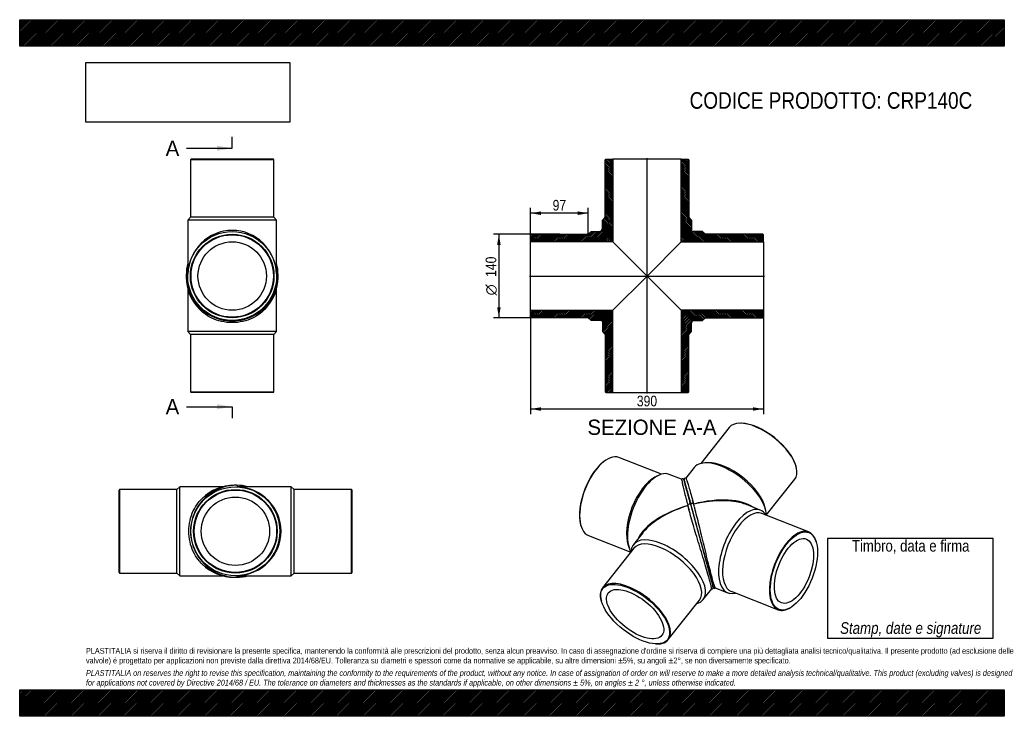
# Model space of a CAD drawing. Header units: millimetres. Extents: x 0 to 1650, y 0 to 1167.
import ezdxf
from ezdxf.enums import TextEntityAlignment as Align
from ezdxf.lldxf.tags import DXFTag

# ---------------------------------------------------------------- set-up
doc = ezdxf.new("R2010")
doc.units = ezdxf.units.MM
doc.header["$LTSCALE"] = 5.555556
for name, color, linetype in [('CRP140C', 7, 'Continuous'), ('CRP140C_MIR', 7, 'Continuous'), ('Default', 7, 'Continuous'), ('DV4_Default', 7, 'Continuous')]:
    doc.layers.add(name, color=color, linetype=linetype)
doc.styles.add('SEACAD_Arial_Narrow', font='ARIALN.TTF')
doc.styles.add('SEACAD_Solid_Edge_ANSI', font='seans.ttf')
doc.styles.add('SEACAD_Solid_Edge_ANSI1_Symbols', font='semeca1.ttf')
tags = doc.linetypes.add('CENTER2', pattern=[28.575, 19.05, -3.175, 3.175, -3.175]).pattern_tags.tags
tags[10:11] = [DXFTag(74, 4), DXFTag(75, 0), DXFTag(340, '0'), DXFTag(46, 0.0), DXFTag(50, 0.0), DXFTag(44, 0.0), DXFTag(45, 0.0)]
tags[8:9] = [DXFTag(74, 4), DXFTag(75, 0), DXFTag(340, '0'), DXFTag(46, 0.0), DXFTag(50, 0.0), DXFTag(44, 0.0), DXFTag(45, 0.0)]
tags[6:7] = [DXFTag(74, 4), DXFTag(75, 0), DXFTag(340, '0'), DXFTag(46, 0.0), DXFTag(50, 0.0), DXFTag(44, 0.0), DXFTag(45, 0.0)]
tags[4:5] = [DXFTag(74, 4), DXFTag(75, 0), DXFTag(340, '0'), DXFTag(46, 0.0), DXFTag(50, 0.0), DXFTag(44, 0.0), DXFTag(45, 0.0)]
doc.dimstyles.new('Plastitalia', dxfattribs={"dimtxt": 17.777778, "dimasz": 17.777778, "dimexe": 8.888889, "dimexo": 0, "dimgap": 4.444444, "dimtad": 1, "dimdec": 0, "dimtxsty": 'SEACAD_Arial_Narrow', "dimblk1": '_SE_FILLED', "dimblk2": '_SE_FILLED', "dimsah": 1, "dimcen": 8.888889, "dimadec": 0, "dimazin": 0, "dimtfac": 0.7, "dimtdec": 1, "dimtmove": 0, "dimatfit": 3, "dimfxl": 1, "dimtolj": 1, "dimarcsym": 0})
picture_1 = doc.add_image_def('image1.jpg', size_in_pixel=(4302, 1260))

# ---------------------------------------------------------------- blocks, each defined once
blk = doc.blocks.new('SE')
at = {"layer": 'CRP140C', "color": 7, "linetype": 'Continuous'}
for p, q in [((281.6, 716.1), (281.6, 644.4)), ((430.6, 644.4), (430.6, 716.1)), ((430.6, 644.4), (281.6, 644.4)), ((281.6, 644.4), (286.1, 639.4)), ((426.1, 639.4), (430.6, 644.4)), ((426.1, 639.4), (286.1, 639.4)), ((286.1, 639.4), (286.1, 543.4)), ((426.1, 543.4), (426.1, 639.4)), ((286.1, 543.4), (426.1, 543.4)), ((286.1, 543.4), (287.1, 542.4)), ((425.1, 542.4), (287.1, 542.4)), ((425.1, 542.4), (426.1, 543.4))]:
    blk.add_line(p, q, dxfattribs=at)
for centre, start, end in [((356.1, 736.2), 177.7794, 180.4632), ((356.1, 735.6), 180.0032, 224.3538), ((356.1, 735.6), 315.605, 359.9945), ((356.1, 736.2), 359.5368, 2.115)]:
    blk.add_arc(centre, 77, start, end, dxfattribs=at)
for centre, major_axis, start_param, end_param in [((281.6, 735.6), (2.5, 0), 2.987952, 3.143497), ((430.6, 735.6), (-2.5, 0), 3.139689, 3.3169)]:
    blk.add_ellipse(centre, major_axis=major_axis, ratio=0.707107, start_param=start_param, end_param=end_param, dxfattribs=at)
blk.add_open_spline([(430.5, 739.8), (430.6, 739), (430.6, 738.2), (430.6, 737.4)], degree=3, dxfattribs=at)
blk.add_open_spline([(411.1, 681.7), (408.8, 679.4), (406.3, 677.1), (399.6, 672), (395.1, 669.2), (385.1, 664.5), (379.7, 662.6), (368.2, 660), (362.1, 659.3), (350, 659.3), (343.9, 660), (332.5, 662.6), (327, 664.5), (317.1, 669.2), (312.6, 672), (305.8, 677.1), (303.3, 679.4), (301.1, 681.7)], degree=3, knots=[0.2701766, 0.2701766, 0.2701766, 0.2701766, 0.3125, 0.3125, 0.375, 0.375, 0.4375, 0.4375, 0.5, 0.5, 0.5625, 0.5625, 0.625, 0.625, 0.6875, 0.6875, 0.7297804, 0.7297804, 0.7297804, 0.7297804], dxfattribs=at)
at = {"layer": 'CRP140C_MIR', "color": 7, "linetype": 'Continuous'}
for p, q in [((287.1, 932.9), (286.1, 931.9)), ((426.1, 931.9), (286.1, 931.9)), ((286.1, 931.9), (286.1, 835.9)), ((425.1, 932.9), (287.1, 932.9)), ((426.1, 931.9), (425.1, 932.9)), ((426.1, 835.9), (426.1, 931.9)), ((286.1, 835.9), (281.6, 830.9)), ((430.6, 830.9), (281.6, 830.9)), ((281.6, 830.9), (281.6, 744.4)), ((426.1, 835.9), (286.1, 835.9)), ((430.6, 830.9), (426.1, 835.9)), ((430.6, 744.4), (430.6, 830.9)), ((281.7, 740.8), (281.7, 740.9)), ((281.7, 740.9), (281.7, 740.9)), ((430.5, 740.9), (430.5, 740.8)), ((430.5, 740.9), (430.5, 740.9))]:
    blk.add_line(p, q, dxfattribs=at)
for radius in [74.5, 70, 69, 57.3]:
    blk.add_circle((356.1, 737.4), radius, dxfattribs=at)
for centre, radius, start, end in [((356.9, 739.1), 77.8, 165.4561, 180.0173), ((355.2, 739.1), 77.8, 359.9868, 14.5298), ((356.1, 739.1), 77, 179.9983, 0.0017)]:
    blk.add_arc(centre, radius, start, end, dxfattribs=at)
for centre, major_axis, ratio, start_param, end_param in [((356.1, 737.4), (0, -76.5), 0.973856, 1.617629, 4.665556), ((281.6, 739.1), (2.5, 0), 0.707107, 1.537678, 3.139691), ((430.6, 739.1), (-2.5, 0), 0.707107, 3.143494, 4.745508)]:
    blk.add_ellipse(centre, major_axis=major_axis, ratio=ratio, start_param=start_param, end_param=end_param, dxfattribs=at)
for points in [[(281.6, 744.4), (281.6, 743.3), (281.6, 742.1), (281.7, 740.9)], [(430.5, 740.9), (430.6, 742.1), (430.6, 743.3), (430.6, 744.4)]]:
    blk.add_open_spline(points, degree=3, dxfattribs=at)
blk = doc.blocks.new('SE1')
at = {"layer": 'CRP140C', "color": 7, "linetype": 'Continuous'}
for p, q in [((167.5, 379.9), (166.5, 378.9)), ((167.5, 379.9), (167.5, 239.9)), ((263.5, 379.9), (167.5, 379.9)), ((268.5, 384.4), (263.5, 379.9)), ((263.5, 239.9), (263.5, 379.9)), ((268.5, 235.4), (268.5, 384.4)), ((340.3, 384.4), (268.5, 384.4)), ((166.5, 240.9), (166.5, 378.9)), ((166.5, 240.9), (167.5, 239.9)), ((167.5, 239.9), (263.5, 239.9)), ((263.5, 239.9), (268.5, 235.4)), ((268.5, 235.4), (340.3, 235.4))]:
    blk.add_line(p, q, dxfattribs=at)
for centre, start, end in [((359.7, 309.9), 90.0032, 134.3538), ((360.3, 309.9), 87.7794, 90.4632), ((359.7, 309.9), 225.605, 269.9945), ((360.3, 309.9), 269.5368, 272.115)]:
    blk.add_arc(centre, 77, start, end, dxfattribs=at)
for centre, major_axis, start_param, end_param in [((359.7, 384.4), (0, -2.5), 2.987952, 3.143497), ((359.7, 235.4), (0, 2.5), 3.139689, 3.3169)]:
    blk.add_ellipse(centre, major_axis=major_axis, ratio=0.707107, start_param=start_param, end_param=end_param, dxfattribs=at)
blk.add_open_spline([(305.8, 254.9), (303.5, 257.2), (301.3, 259.7), (296.1, 266.4), (293.3, 270.9), (288.6, 280.9), (286.7, 286.3), (284.1, 297.8), (283.4, 303.9), (283.4, 316), (284.1, 322.1), (286.7, 333.5), (288.6, 339), (293.3, 348.9), (296.1, 353.4), (301.3, 360.2), (303.5, 362.7), (305.8, 364.9)], degree=3, knots=[0.2701766, 0.2701766, 0.2701766, 0.2701766, 0.3125, 0.3125, 0.375, 0.375, 0.4375, 0.4375, 0.5, 0.5, 0.5625, 0.5625, 0.625, 0.625, 0.6875, 0.6875, 0.7297804, 0.7297804, 0.7297804, 0.7297804], dxfattribs=at)
blk.add_open_spline([(363.9, 235.5), (363.1, 235.4), (362.3, 235.4), (361.5, 235.4)], degree=3, dxfattribs=at)
at = {"layer": 'CRP140C_MIR', "color": 7, "linetype": 'Continuous'}
for p, q in [((365, 384.3), (365, 384.3)), ((365, 384.3), (365.1, 384.3)), ((455, 384.4), (368.6, 384.4)), ((455, 235.4), (455, 384.4)), ((460, 379.9), (455, 384.4)), ((460, 239.9), (460, 379.9)), ((556, 379.9), (460, 379.9)), ((556, 239.9), (556, 379.9)), ((557, 378.9), (556, 379.9)), ((557, 240.9), (557, 378.9)), ((365, 235.5), (365, 235.5)), ((365.1, 235.5), (365, 235.5)), ((368.6, 235.4), (455, 235.4)), ((455, 235.4), (460, 239.9)), ((460, 239.9), (556, 239.9)), ((556, 239.9), (557, 240.9))]:
    blk.add_line(p, q, dxfattribs=at)
for radius in [74.5, 70, 69, 57.3]:
    blk.add_circle((361.5, 309.9), radius, dxfattribs=at)
for centre, radius, start, end in [((363.3, 309.9), 77, 89.9983, 270.0017), ((363.3, 309.1), 77.8, 75.4561, 90.0173), ((363.3, 310.8), 77.8, 269.9868, 284.5298)]:
    blk.add_arc(centre, radius, start, end, dxfattribs=at)
for centre, major_axis, ratio, start_param, end_param in [((363.3, 384.4), (0, -2.5), 0.707107, 1.537678, 3.139691), ((361.5, 309.9), (-76.5, 0), 0.973856, 1.617629, 4.665556), ((363.3, 235.4), (0, 2.5), 0.707107, 3.143494, 4.745508)]:
    blk.add_ellipse(centre, major_axis=major_axis, ratio=ratio, start_param=start_param, end_param=end_param, dxfattribs=at)
for points in [[(368.6, 384.4), (367.4, 384.4), (366.2, 384.4), (365.1, 384.3)], [(365.1, 235.5), (366.2, 235.4), (367.4, 235.4), (368.6, 235.4)]]:
    blk.add_open_spline(points, degree=3, dxfattribs=at)
blk = doc.blocks.new('SE2')
at = {"layer": 'CRP140C', "color": 7, "linetype": 'Continuous'}
for p, q in [((983.1, 429.6), (982.2, 429)), ((1075.4, 405.4), (1004, 433.4)), ((1068.8, 402.7), (1064.2, 400.3)), ((1109.3, 397), (1088.3, 405.2)), ((1119.8, 352.7), (1119.7, 352.7)), ((939.9, 321), (940.2, 319.9)), ((953, 303), (1024.3, 275.1)), ((1044.2, 307.5), (1028.5, 287.7)), ((1029.3, 281.5), (976.9, 215.1)), ((1019.7, 286.4), (1021.4, 281.5)), ((1145.5, 195.4), (1159.6, 213.2)), ((974.5, 194.3), (974.8, 193.3)), ((1086.8, 128.4), (1139.2, 194.7)), ((1066.1, 121.2), (1067.1, 121.2))]:
    blk.add_line(p, q, dxfattribs=at)
blk.add_arc((9873, 2617.1), 9035.8, 195.24103, 195.36917, dxfattribs=at)
for centre, major_axis, ratio, start_param, end_param in [((978.5, 368.2), (-25.5, -65.2), 0.47604, 3.141593, 6.283185), ((977.7, 368.5), (25.1, 64.3), 0.47604, 0.571993, 2.569599), ((1061.2, 335.8), (-27.1, -69.4), 0.47604, 3.141593, 5.931336), ((1057.1, 337.4), (-25.5, -65.2), 0.47604, 3.650448, 5.77433), ((1137.8, 305.9), (18.7, -68.8), 0.001558, 3.140438, 3.928732), ((1137.8, 305.9), (103.4, 26.6), 0.468481, 1.624651, 2.783343), ((1137.8, 305.9), (102.7, 29.2), 0.468493, 1.612869, 2.389849), ((1122.1, 353.4), (2.41, 0.65), 0.671516, 0.002303, 3.177015), ((1137.8, 305.9), (102.7, 29.2), 0.468493, -3.893336, -3.717395), ((1087, 241.6), (58.5, -46.2), 0.473626, 0, 3.490937), ((1084.3, 238.1), (54.9, -43.4), 0.473626, 0, 3.141593), ((1031.9, 171.8), (-54.9, 43.4), 0.473626, 0, 0.567788), ((1031.9, 171.8), (-54.9, 43.4), 0.473626, 2.573805, 6.283185), ((1087, 241.6), (58.5, -46.2), 0.473626, 5.933841, 6.283185)]:
    blk.add_ellipse(centre, major_axis=major_axis, ratio=ratio, start_param=start_param, end_param=end_param, dxfattribs=at)
for major_axis in [(54.2, -42.8), (45, -35.5)]:
    blk.add_ellipse((1031.3, 171.1), major_axis=major_axis, ratio=0.473626, dxfattribs=at)
for points, degree, knots in [([(1114.2, 392.5), (1114.1, 393), (1113.8, 393.9), (1113.5, 394.9), (1113.4, 395.6), (1113.1, 396.3), (1112.6, 397), (1112.1, 397.4), (1111.7, 397.6), (1111.3, 397.7), (1110.9, 397.7), (1110.5, 397.6), (1110, 397.5), (1109.5, 397.2), (1109.3, 397), (1109.2, 396.9)], 3, [0.8620505, 0.8620505, 0.8620505, 0.8620505, 0.8843599, 0.9071196, 0.9305925, 0.9521558, 0.9666284, 0.9797033, 0.9854885, 0.9879018, 0.9900691, 0.9920804, 0.9944248, 0.99911, 1, 1, 1, 1]), ([(1109.3, 397), (1109.2, 397), (1109.2, 396.8), (1109.3, 395.7), (1109.5, 394.4), (1110.3, 390.8), (1110.8, 388.4), (1112, 383.1), (1112.7, 380), (1114.4, 373.2), (1115.3, 369.5), (1116.9, 363.5), (1117.4, 361.5), (1118, 359.3)], 3, [0.6574177, 0.6574177, 0.6574177, 0.6574177, 0.6875, 0.6875, 0.75, 0.75, 0.8125, 0.8125, 0.875, 0.875, 0.9375, 0.9375, 0.9686445, 0.9686445, 0.9686445, 0.9686445]), ([(1124.5, 354.1), (1123.9, 356.4), (1123.3, 358.6), (1122.2, 362.9), (1121.6, 364.9), (1120.6, 368.9), (1120.1, 370.7), (1119.3, 373.4), (1119.1, 374.3), (1118.6, 376), (1118.4, 376.8), (1117.3, 380.9), (1116.6, 383.7), (1115.6, 387.4), (1115.3, 388.5), (1114.7, 390.6), (1114.5, 391.5), (1114.1, 393), (1113.9, 393.7), (1113.6, 394.8), (1113.5, 395.2), (1113.4, 395.6), (1113.4, 395.7), (1113.4, 395.8), (1113.4, 395.8), (1113.4, 395.8), (1113.4, 395.7), (1113.5, 395.5), (1113.5, 395.4), (1113.6, 395), (1113.7, 394.8), (1113.8, 394.2), (1113.9, 393.9), (1114.2, 392.8), (1114.5, 391.9), (1114.9, 390.2), (1115.1, 389.6), (1115.5, 388.3), (1115.7, 387.6), (1116.1, 386.1), (1116.3, 385.3), (1116.7, 383.6), (1117, 382.8), (1117.5, 380.9), (1117.8, 379.9), (1118.3, 377.9), (1118.6, 376.9), (1119.2, 374.7), (1119.5, 373.6), (1120.1, 371.3), (1120.4, 370.1), (1121.1, 367.7), (1121.4, 366.5), (1122.1, 364), (1122.5, 362.7), (1123.2, 360.1), (1123.5, 358.8), (1124.2, 356.5), (1124.4, 355.5), (1124.7, 354.5)], 3, [0, 0, 0, 0, 0.03125, 0.03125, 0.0625, 0.0625, 0.09375, 0.09375, 0.109375, 0.109375, 0.125, 0.125, 0.1875, 0.1875, 0.21875, 0.21875, 0.25, 0.25, 0.28125, 0.28125, 0.3125, 0.3125, 0.328125, 0.328125, 0.34375, 0.34375, 0.359375, 0.359375, 0.375, 0.375, 0.390625, 0.390625, 0.40625, 0.40625, 0.4375, 0.4375, 0.453125, 0.453125, 0.46875, 0.46875, 0.484375, 0.484375, 0.5, 0.5, 0.515625, 0.515625, 0.53125, 0.53125, 0.546875, 0.546875, 0.5625, 0.5625, 0.578125, 0.578125, 0.59375, 0.59375, 0.609375, 0.609375, 0.6208058, 0.6208058, 0.6208058, 0.6208058]), ([(1159.5, 213.2), (1159.6, 213.3), (1159.6, 213.5), (1159.5, 214.6), (1159.2, 216.2), (1158.1, 220.9), (1157.2, 224.1), (1155.1, 232), (1153.8, 236.6), (1150.8, 246.8), (1149.2, 252.3), (1145.8, 263.6), (1144.1, 269.4), (1140.6, 281), (1138.8, 286.8), (1135.4, 298.1), (1133.7, 303.7), (1130.5, 314.5), (1129, 319.8), (1126.1, 329.9), (1124.7, 334.8), (1122.1, 344.1), (1120.9, 348.5), (1119.8, 352.7)], 3, [0.347599, 0.347599, 0.347599, 0.347599, 0.375, 0.375, 0.4375, 0.4375, 0.5, 0.5, 0.5625, 0.5625, 0.625, 0.625, 0.6875, 0.6875, 0.75, 0.75, 0.8125, 0.8125, 0.875, 0.875, 0.9375, 0.9375, 1, 1, 1, 1]), ([(1124.5, 354.1), (1125.2, 351.5), (1126, 348.9), (1126.7, 346.2), (1127.4, 343.4), (1129, 337.7), (1130.6, 331.7), (1132.2, 325.7), (1133.9, 319.4), (1134.8, 316.2), (1135.7, 313), (1136.5, 309.8), (1137.4, 306.6)], 2, [0, 0, 0, 0.125, 0.125, 0.25, 0.25, 0.5, 0.5, 0.75, 0.75, 0.875, 0.875, 1, 1, 1]), ([(1137.4, 306.6), (1138.6, 302.1), (1139.8, 297.7), (1141, 293.2), (1142.2, 288.8), (1143.4, 284.4), (1144.6, 280), (1145.8, 275.7), (1146.9, 271.5)], 2, [0, 0, 0, 0.25, 0.25, 0.5, 0.5, 0.75, 0.75, 1, 1, 1]), ([(1146.9, 271.5), (1148.1, 267.4), (1149.1, 263.4), (1150.2, 259.4), (1151.2, 255.7), (1152.3, 251.9), (1153.2, 248.4), (1154.2, 245), (1155, 241.8)], 2, [0, 0, 0, 0.25, 0.25, 0.5, 0.5, 0.75, 0.75, 1, 1, 1]), ([(1159.5, 213.2), (1159.6, 213.2), (1159.9, 213.2), (1160.3, 213.3), (1160.7, 213.5), (1161, 213.6), (1161.3, 213.9), (1161.9, 214.6), (1162.1, 215.8), (1161.8, 217), (1161.5, 218.2), (1161.2, 219.2), (1161.1, 219.6)], 3, [0, 0, 0, 0, 0.0046669, 0.0093354, 0.0127908, 0.0166494, 0.0211695, 0.0328605, 0.097901, 0.1666677, 0.2356246, 0.2806612, 0.2806612, 0.2806612, 0.2806612])]:
    blk.add_open_spline(points, degree=degree, knots=knots, dxfattribs=at)
for points in [[(1118, 359.5), (1118.2, 358.8), (1118.7, 356.6), (1119.7, 353.2)], [(1119.7, 353.2), (1120.7, 349.3), (1121.4, 346.8), (1121.7, 345.7)]]:
    blk.add_open_spline(points, degree=3, dxfattribs=at)
at = {"layer": 'CRP140C_MIR', "color": 7, "linetype": 'Continuous'}
for p, q in [((1189, 483.7), (1141.3, 423.3)), ((1209.7, 490.8), (1208.6, 490.9)), ((1130.3, 416.6), (1116.3, 398.9)), ((1153.4, 424.5), (1148.2, 424.3)), ((1301.3, 417.7), (1301, 418.7)), ((1251.2, 336.6), (1298.9, 396.9)), ((1241.1, 345.4), (1217.7, 354.6)), ((1250.5, 343.5), (1249.5, 348.6)), ((1322.1, 308.9), (1243.5, 339.6)), ((1335.1, 290.9), (1334.9, 291.9)), ((1165.7, 214.9), (1186.8, 206.7)), ((1192.5, 209.3), (1271.1, 178.5)), ((1292, 182.3), (1292.9, 182.8))]:
    blk.add_line(p, q, dxfattribs=at)
blk.add_arc((8435.3, 2228.9), 7546.6, 195.26674, 195.42016, dxfattribs=at)
for centre, major_axis, ratio, start_param, end_param in [((1243.9, 440.3), (54.9, -43.4), 0.473626, 0, 3.141593), ((1244.5, 441), (-54.2, 42.8), 0.473626, 3.70938, 5.715398), ((1188.8, 370.5), (58.5, -46.2), 0.473626, 0.349344, 3.141593), ((1191.5, 373.9), (54.9, -43.4), 0.473626, 0.50521, 2.636383), ((1137.8, 305.9), (-102.7, -29.2), 0.468493, 3.49954, 4.660796), ((1137.8, 305.9), (-103.4, -26.6), 0.468481, 3.840492, 4.672578), ((1127, 354.8), (2.41, 0.65), 0.671516, -0.030815, 3.143896), ((1213.9, 276), (27.1, 69.4), 0.47604, 0, 3.490937), ((1137.8, 305.9), (-103.4, -26.6), 0.468481, 3.717347, 3.840492), ((1218, 274.4), (25.5, 65.2), 0.47604, 0, 3.141593), ((1213.9, 276), (27.1, 69.4), 0.47604, 5.933841, 6.283185), ((1296.6, 243.7), (-25.5, -65.2), 0.47604, 2.569599, 6.283185), ((1296.6, 243.7), (-25.5, -65.2), 0.47604, 0, 0.571993)]:
    blk.add_ellipse(centre, major_axis=major_axis, ratio=ratio, start_param=start_param, end_param=end_param, dxfattribs=at)
for major_axis in [(25.1, 64.3), (20.9, 53.4)]:
    blk.add_ellipse((1297.4, 243.4), major_axis=major_axis, ratio=0.47604, dxfattribs=at)
for points, knots in [([(1116.4, 398.9), (1116.3, 398.9), (1116, 399), (1115.4, 399), (1114.9, 398.8), (1114.5, 398.6), (1114.2, 398.5), (1113.9, 398.2), (1113.6, 397.8), (1113.4, 397.2), (1113.3, 396.4), (1113.4, 395.8), (1113.6, 395), (1113.9, 393.9), (1114.3, 392.5), (1114.7, 391), (1115.1, 389.3), (1115.9, 386.7), (1116.9, 382.7), (1118.1, 378.3), (1119.1, 374.7), (1119.8, 372.1), (1120.6, 368.9), (1121.7, 364.9), (1123, 360), (1123.9, 356.7), (1124.5, 354.5)], [0, 0, 0, 0, 0.001915, 0.010875, 0.015282, 0.019031, 0.022733, 0.02638, 0.033905, 0.052191, 0.075173, 0.126349, 0.1833, 0.237447, 0.28867, 0.337162, 0.385189, 0.433274, 0.54475, 0.652658, 0.689103, 0.733253, 0.786211, 0.848169, 0.919297, 1, 1, 1, 1]), ([(1116.3, 398.9), (1116.4, 398.9), (1116.5, 398.7), (1116.9, 397.8), (1117.3, 396.5), (1118.5, 393), (1119.2, 390.7), (1120.9, 385.5), (1121.8, 382.4), (1123.7, 375.7), (1124.8, 372), (1127, 364.1), (1128.2, 359.9), (1129.4, 355.4)], [0.6567231, 0.6567231, 0.6567231, 0.6567231, 0.6875, 0.6875, 0.75, 0.75, 0.8125, 0.8125, 0.875, 0.875, 0.9375, 0.9375, 1, 1, 1, 1]), ([(1124.5, 354.5), (1125.1, 352.3), (1126.1, 348.7), (1127.7, 342.7), (1129.1, 337.5), (1130.4, 332.8), (1131.5, 328.8), (1132.4, 325.2), (1133.4, 321.8), (1134.8, 316.3), (1136.9, 308.6), (1139.7, 298.5), (1142.3, 289), (1144.6, 280.3), (1146.8, 272.4), (1148.9, 264.6), (1151, 256.9), (1153, 249.5), (1154.9, 242.5), (1156.7, 236.1), (1158.2, 230.4), (1159.5, 225.5), (1160.5, 222), (1161.2, 219.6), (1161.6, 217.9), (1162, 216.6), (1162.4, 215.7), (1162.7, 215.2), (1163, 215), (1163.4, 214.7), (1163.8, 214.6), (1164.2, 214.5), (1164.6, 214.5), (1165, 214.6), (1165.4, 214.7), (1165.7, 214.9), (1165.8, 214.9), (1165.8, 214.9)], [0, 0, 0, 0, 0.044627, 0.084562, 0.119582, 0.149557, 0.174423, 0.195159, 0.215771, 0.236662, 0.293524, 0.350965, 0.408252, 0.451175, 0.493964, 0.536655, 0.579219, 0.621619, 0.66393, 0.706072, 0.748224, 0.790291, 0.832671, 0.861671, 0.891453, 0.921165, 0.962204, 0.971778, 0.979928, 0.986051, 0.988493, 0.990617, 0.992538, 0.994801, 0.997687, 0.99933, 1, 1, 1, 1]), ([(1124.5, 354.1), (1124.6, 353.8), (1124.8, 353.2), (1125, 352.4), (1125.3, 351.5), (1125.5, 350.6), (1125.7, 349.7), (1126.1, 348.4), (1126.6, 346.3), (1127.6, 342.7), (1129, 337.7), (1130.2, 333.2), (1131.4, 328.9), (1132.2, 325.8), (1133.3, 321.7), (1134.1, 318.7), (1134.9, 315.8), (1135.4, 314), (1135.9, 312.2), (1136.4, 310.3), (1136.9, 308.4), (1137.2, 307.2), (1137.4, 306.6)], [0, 0, 0, 0, 0.020778, 0.041592, 0.06244, 0.083322, 0.104235, 0.125177, 0.173484, 0.250152, 0.375049, 0.500191, 0.537404, 0.642947, 0.692484, 0.785832, 0.821778, 0.857634, 0.893392, 0.929044, 0.964583, 1, 1, 1, 1]), ([(1165.7, 214.9), (1165.6, 214.9), (1165.5, 215.1), (1165, 216.1), (1164.5, 217.6), (1163, 222.3), (1162.1, 225.4), (1159.9, 233.3), (1158.7, 238), (1156.1, 248.2), (1154.7, 253.8), (1151.9, 265.2), (1150.5, 271.1), (1147.6, 282.9), (1146.2, 288.8), (1143.4, 300.3), (1142, 306), (1139.3, 316.9), (1138, 322.2), (1135.4, 332.4), (1134.2, 337.3), (1132.4, 344.1), (1131.9, 346.1), (1131.4, 348)], [0.3482657, 0.3482657, 0.3482657, 0.3482657, 0.375, 0.375, 0.4375, 0.4375, 0.5, 0.5, 0.5625, 0.5625, 0.625, 0.625, 0.6875, 0.6875, 0.75, 0.75, 0.8125, 0.8125, 0.875, 0.875, 0.9375, 0.9375, 0.96494, 0.96494, 0.96494, 0.96494]), ([(1137.4, 306.6), (1137.5, 306.4), (1137.5, 306.2), (1139.1, 300.2), (1140.7, 294.3), (1143.9, 282.7), (1145.4, 277), (1146.9, 271.5)], [0, 0, 0, 0, 0.01472, 0.01472, 0.50736, 0.50736, 1, 1, 1, 1]), ([(1146.9, 271.5), (1148.4, 266), (1149.9, 260.7), (1152.6, 250.7), (1153.9, 246), (1155, 241.8)], [0, 0, 0, 0, 0.5, 0.5, 1, 1, 1, 1]), ([(1160.3, 222.3), (1160.9, 220.1), (1161.4, 218.5), (1161.9, 216.6), (1162.1, 216.2), (1162, 216.4)], [0, 0, 0, 0, 0.5, 0.5, 1, 1, 1, 1])]:
    blk.add_open_spline(points, degree=3, knots=knots, dxfattribs=at)
for points in [[(1129.2, 355.7), (1128.2, 359.4), (1127.7, 361.5), (1127.5, 362.1)], [(1131.3, 348.2), (1131.2, 348.6), (1130.5, 351.1), (1129.2, 355.7)]]:
    blk.add_open_spline(points, degree=3, dxfattribs=at)
blk = doc.blocks.new('SE4')
at = {"color": 7, "linetype": 'Continuous', "style": 'SEACAD_Solid_Edge_ANSI'}
blk.add_text('A', height=25.6, dxfattribs=at).set_placement((244.6, 964.1), align=Align.TOP_LEFT)
blk = doc.blocks.new('SE5')
at = {"color": 7, "linetype": 'Continuous', "style": 'SEACAD_Solid_Edge_ANSI'}
blk.add_text('A', height=25.6, dxfattribs=at).set_placement((244.6, 531.2), align=Align.TOP_LEFT)
blk = doc.blocks.new('SEANNOT_GROUP')
at = {"linetype": 'Continuous'}
blk.add_hatch(color=7, dxfattribs=at).paths.add_polyline_path([(330.5, 947.1), (356.1, 951.3), (330.5, 955.6)])
at = {"color": 7, "linetype": 'Continuous'}
blk.add_lwpolyline([(279.4, 951.3), (356.1, 951.3)], dxfattribs=at)
blk = doc.blocks.new('SEANNOT_GROUP1')
at = {"linetype": 'Continuous'}
blk.add_hatch(color=7, dxfattribs=at).paths.add_polyline_path([(330.5, 514.2), (356.1, 518.4), (330.5, 522.7)])
at = {"color": 7, "linetype": 'Continuous'}
blk.add_lwpolyline([(279.4, 518.4), (356.1, 518.4)], dxfattribs=at)
blk = doc.blocks.new('SE3')
at = {"layer": 'Default', "color": 7, "linetype": 'CENTER2'}
for p, q in [((356.1, 951.3), (356.1, 970.5)), ((356.1, 518.4), (356.1, 499.3))]:
    blk.add_line(p, q, dxfattribs=at)
at = {"layer": 'Default', "color": 7, "linetype": 'CENTER2', "const_width": 0.0001}
blk.add_lwpolyline([(356.1, 951.3), (356.1, 518.4)], dxfattribs=at)
at = {"layer": 'Default'}
for name in ['SE4', 'SEANNOT_GROUP', 'SE5', 'SEANNOT_GROUP1']:
    blk.add_blockref(name, (0, 0), dxfattribs=at)
blk = doc.blocks.new('SE6')
at = {"layer": 'CRP140C', "linetype": 'Continuous'}
h = blk.add_hatch(dxfattribs=at)
h.set_pattern_fill('LINE', scale=0.629921, angle=45, style=0)
edge = h.paths.add_edge_path()
edge.add_line((855.9, 806.4), (855.9, 794.7))
edge.add_line((855.9, 794.7), (994.1, 794.7))
edge.add_line((994.1, 794.7), (976.3, 812.4))
edge.add_spline(control_points=[(976.3, 812.4), (975.1, 813.6), (973.7, 813.3), (972.8, 812.4), (972.6, 812.3), (972.5, 812.1), (972.4, 811.9)], knot_values=[0.75, 0.75, 0.75, 0.75, 1, 1, 1, 1.06428, 1.06428, 1.06428, 1.06428], weights=[0.5, 0.5, 0.666667, 1, 0.914293, 0.839604, 0.775934], degree=3, periodic=0)
edge.add_line((972.4, 811.9), (957.9, 811.9))
edge.add_line((957.9, 811.9), (952.9, 807.4))
edge.add_line((952.9, 807.4), (856.9, 807.4))
edge.add_line((856.9, 807.4), (855.9, 806.4))
h = blk.add_hatch(dxfattribs=at)
h.set_pattern_fill('LINE', scale=0.629921, angle=45, style=0)
edge = h.paths.add_edge_path()
edge.add_line((952.9, 667.4), (957.9, 662.9))
edge.add_line((957.9, 662.9), (974.9, 662.9))
edge.add_arc((974.9, 660.9), 2, 0, 90, ccw=False)
edge.add_line((976.9, 660.9), (976.9, 644.4))
edge.add_line((976.9, 644.4), (981.4, 639.4))
edge.add_line((981.4, 639.4), (981.4, 543.4))
edge.add_line((981.4, 543.4), (982.4, 542.4))
edge.add_line((982.4, 542.4), (994.1, 542.4))
edge.add_line((994.1, 542.4), (994.1, 680.1))
edge.add_line((994.1, 680.1), (855.9, 680.1))
edge.add_line((855.9, 680.1), (855.9, 668.4))
edge.add_line((855.9, 668.4), (856.9, 667.4))
edge.add_line((856.9, 667.4), (952.9, 667.4))
h = blk.add_hatch(dxfattribs=at)
h.set_pattern_fill('LINE', scale=0.629921, angle=45, style=0)
edge = h.paths.add_edge_path()
edge.add_line((1121.4, 543.4), (1121.4, 639.4))
edge.add_line((1121.4, 639.4), (1125.9, 644.4))
edge.add_line((1125.9, 644.4), (1125.9, 659.3))
edge.add_spline(control_points=[(1125.9, 659.3), (1126.8, 660.2), (1127.1, 661.7), (1125.9, 662.9)], knot_values=[0.75, 0.75, 0.75, 0.75, 1, 1, 1, 1], weights=[1, 0.666667, 0.5, 0.5], degree=3, periodic=0)
edge.add_line((1125.9, 662.9), (1108.7, 680.1))
edge.add_line((1108.7, 680.1), (1108.7, 542.4))
edge.add_line((1108.7, 542.4), (1120.4, 542.4))
edge.add_line((1120.4, 542.4), (1121.4, 543.4))
at = {"layer": 'CRP140C_MIR', "linetype": 'Continuous'}
h = blk.add_hatch(dxfattribs=at)
h.set_pattern_fill('LINE', scale=0.629921, angle=135, style=0)
edge = h.paths.add_edge_path()
edge.add_line((981.4, 931.9), (981.4, 835.9))
edge.add_line((981.4, 835.9), (976.9, 830.9))
edge.add_line((976.9, 830.9), (976.9, 816.4))
edge.add_spline(control_points=[(976.9, 816.4), (976.7, 816.3), (976.5, 816.1), (976.3, 816), (975.4, 815.1), (975.1, 813.6), (976.3, 812.4)], knot_values=[0.75, 0.75, 0.75, 0.75, 0.81428, 0.81428, 0.81428, 1.06428, 1.06428, 1.06428, 1.06428], weights=[0.775934, 0.839604, 0.914293, 1, 0.666667, 0.5, 0.5], degree=3, periodic=0)
edge.add_line((976.3, 812.4), (994.1, 794.7))
edge.add_line((994.1, 794.7), (994.1, 932.9))
edge.add_line((994.1, 932.9), (982.4, 932.9))
edge.add_line((982.4, 932.9), (981.4, 931.9))
h = blk.add_hatch(dxfattribs=at)
h.set_pattern_fill('LINE', scale=0.629921, angle=135, style=0)
edge = h.paths.add_edge_path()
edge.add_line((1121.4, 931.9), (1120.4, 932.9))
edge.add_line((1120.4, 932.9), (1108.7, 932.9))
edge.add_line((1108.7, 932.9), (1108.7, 794.7))
edge.add_line((1108.7, 794.7), (1246.4, 794.7))
edge.add_line((1246.4, 794.7), (1246.4, 806.4))
edge.add_line((1246.4, 806.4), (1245.4, 807.4))
edge.add_line((1245.4, 807.4), (1149.4, 807.4))
edge.add_line((1149.4, 807.4), (1144.4, 811.9))
edge.add_line((1144.4, 811.9), (1127.9, 811.9))
edge.add_arc((1127.9, 813.9), 2, 180, 270, ccw=False)
edge.add_line((1125.9, 813.9), (1125.9, 830.9))
edge.add_line((1125.9, 830.9), (1121.4, 835.9))
edge.add_line((1121.4, 835.9), (1121.4, 931.9))
h = blk.add_hatch(dxfattribs=at)
h.set_pattern_fill('LINE', scale=0.629921, angle=135, style=0)
edge = h.paths.add_edge_path()
edge.add_line((1246.4, 668.4), (1246.4, 680.1))
edge.add_line((1246.4, 680.1), (1108.7, 680.1))
edge.add_line((1108.7, 680.1), (1125.9, 662.9))
edge.add_spline(control_points=[(1125.9, 662.9), (1127.1, 661.7), (1128.6, 662), (1129.4, 662.9)], knot_values=[0.75, 0.75, 0.75, 0.75, 1, 1, 1, 1], weights=[0.5, 0.5, 0.666667, 1], degree=3, periodic=0)
edge.add_line((1129.4, 662.9), (1144.4, 662.9))
edge.add_line((1144.4, 662.9), (1149.4, 667.4))
edge.add_line((1149.4, 667.4), (1245.4, 667.4))
edge.add_line((1245.4, 667.4), (1246.4, 668.4))
at = {"layer": 'CRP140C', "color": 7, "linetype": 'Continuous'}
for p, q in [((952.9, 807.4), (957.9, 811.9)), ((957.9, 811.9), (972.4, 811.9)), ((976.3, 812.4), (994.1, 794.7)), ((855.9, 806.4), (856.9, 807.4)), ((855.9, 794.7), (855.9, 806.4)), ((855.9, 680.1), (855.9, 794.7)), ((994.1, 794.7), (855.9, 794.7)), ((856.9, 807.4), (952.9, 807.4)), ((1051.4, 737.4), (994.1, 794.7)), ((994.1, 680.1), (1051.4, 737.4)), ((1051.4, 737.4), (1108.7, 680.1)), ((855.9, 668.4), (855.9, 680.1)), ((855.9, 680.1), (994.1, 680.1)), ((994.1, 542.4), (994.1, 680.1)), ((1108.7, 680.1), (1108.7, 542.4)), ((1108.7, 680.1), (1125.9, 662.9)), ((856.9, 667.4), (855.9, 668.4)), ((952.9, 667.4), (856.9, 667.4)), ((957.9, 662.9), (952.9, 667.4)), ((974.9, 662.9), (957.9, 662.9)), ((976.9, 660.9), (976.9, 644.4)), ((976.9, 644.4), (981.4, 639.4)), ((1121.4, 639.4), (1125.9, 644.4)), ((1125.9, 644.4), (1125.9, 659.3)), ((981.4, 639.4), (981.4, 543.4)), ((1121.4, 543.4), (1121.4, 639.4)), ((982.4, 542.4), (981.4, 543.4)), ((982.4, 542.4), (994.1, 542.4)), ((994.1, 542.4), (1108.7, 542.4)), ((1108.7, 542.4), (1120.4, 542.4)), ((1121.4, 543.4), (1120.4, 542.4))]:
    blk.add_line(p, q, dxfattribs=at)
blk.add_arc((974.9, 660.9), 2, 0, 90, dxfattribs=at)
blk.add_rational_spline([(972.4, 811.9), (972.5, 812.1), (972.6, 812.3), (972.8, 812.4), (973.7, 813.3), (975.1, 813.6), (976.3, 812.4)], [0.775933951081, 0.839604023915, 0.914292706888, 1, 0.666666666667, 0.5, 0.5], degree=3, knots=[0, 0, 0, 0, 0.204532, 0.204532, 0.204532, 1, 1, 1, 1], dxfattribs=at)
blk.add_rational_spline([(1125.9, 662.9), (1127.1, 661.7), (1126.8, 660.2), (1125.9, 659.3)], [0.5, 0.5, 0.666666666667, 1], degree=3, dxfattribs=at)
at = {"layer": 'CRP140C_MIR', "color": 7, "linetype": 'Continuous'}
for p, q in [((981.4, 931.9), (982.4, 932.9)), ((981.4, 835.9), (981.4, 931.9)), ((982.4, 932.9), (994.1, 932.9)), ((1108.7, 932.9), (994.1, 932.9)), ((994.1, 932.9), (994.1, 794.7)), ((1108.7, 932.9), (1120.4, 932.9)), ((1108.7, 794.7), (1108.7, 932.9)), ((1120.4, 932.9), (1121.4, 931.9)), ((1121.4, 931.9), (1121.4, 835.9)), ((976.9, 830.9), (981.4, 835.9)), ((976.9, 816.4), (976.9, 830.9)), ((1121.4, 835.9), (1125.9, 830.9)), ((1125.9, 830.9), (1125.9, 813.9)), ((994.1, 794.7), (976.3, 812.4)), ((1144.4, 811.9), (1127.9, 811.9)), ((1149.4, 807.4), (1144.4, 811.9)), ((1051.4, 737.4), (994.1, 794.7)), ((1108.7, 794.7), (1051.4, 737.4)), ((1108.7, 794.7), (1246.4, 794.7)), ((1245.4, 807.4), (1149.4, 807.4)), ((1245.4, 807.4), (1246.4, 806.4)), ((1246.4, 794.7), (1246.4, 806.4)), ((1246.4, 794.7), (1246.4, 680.1)), ((1051.4, 737.4), (1108.7, 680.1)), ((1246.4, 680.1), (1108.7, 680.1)), ((1125.9, 662.9), (1108.7, 680.1)), ((1246.4, 668.4), (1246.4, 680.1)), ((1129.4, 662.9), (1144.4, 662.9)), ((1144.4, 662.9), (1149.4, 667.4)), ((1149.4, 667.4), (1245.4, 667.4)), ((1246.4, 668.4), (1245.4, 667.4))]:
    blk.add_line(p, q, dxfattribs=at)
blk.add_arc((1127.9, 813.9), 2, 180, 270, dxfattribs=at)
blk.add_rational_spline([(976.3, 812.4), (975.1, 813.6), (975.4, 815.1), (976.3, 816), (976.5, 816.1), (976.7, 816.3), (976.9, 816.4)], [0.5, 0.5, 0.666666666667, 1, 0.914292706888, 0.839604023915, 0.775933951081], degree=3, knots=[0, 0, 0, 0, 0.795468, 0.795468, 0.795468, 1, 1, 1, 1], dxfattribs=at)
blk.add_rational_spline([(1129.4, 662.9), (1128.6, 662), (1127.1, 661.7), (1125.9, 662.9)], [1, 0.666666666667, 0.5, 0.5], degree=3, dxfattribs=at)
at = {"layer": 'DV4_Default', "color": 7, "linetype": 'CENTER2'}
for p, q in [((1051.4, 540.6), (1051.4, 934.6)), ((854.2, 737.4), (1248.2, 737.4))]:
    blk.add_line(p, q, dxfattribs=at)
blk = doc.blocks.new('DMBLK11')
at = {"layer": 'Default', "linetype": 'Continuous'}
for points in [[(873.7, 845.6), (855.9, 842.6), (873.7, 839.6)], [(935.1, 845.6), (935.1, 839.6), (952.9, 842.6)]]:
    blk.add_hatch(color=7, dxfattribs=at).paths.add_polyline_path(points)
at = {"layer": 'Default', "color": 7, "linetype": 'Continuous'}
for p, q in [((855.9, 794.7), (855.9, 851.5)), ((952.9, 842.6), (855.9, 842.6)), ((952.9, 807.4), (952.9, 851.5))]:
    blk.add_line(p, q, dxfattribs=at)
at = {"layer": 'Default', "color": 7, "linetype": 'Continuous', "style": 'SEACAD_Arial_Narrow'}
blk.add_text('97', height=17.78, dxfattribs=at).set_placement((893.1, 864.8), align=Align.TOP_LEFT)
blk = doc.blocks.new('_SE_FILLED')
at = {"color": 0}
blk.add_line((0, 0), (-1, 0), dxfattribs=at)
blk.add_solid([(0, 0), (-1, -0.1665), (-1, 0.1665), (0, 0)], dxfattribs=at)
blk = doc.blocks.new('GDimGGroup')
at = {"layer": 'Default', "linetype": 'Continuous'}
for points in [[(800.1, 789.6), (806, 789.6), (803, 807.4)], [(800.1, 685.1), (803, 667.4), (806, 685.1)]]:
    blk.add_hatch(color=7, dxfattribs=at).paths.add_polyline_path(points)
at = {"layer": 'Default', "color": 7, "linetype": 'Continuous'}
for p, q in [((904.9, 807.4), (794.1, 807.4)), ((803, 807.4), (803, 667.4)), ((904.9, 667.4), (794.1, 667.4))]:
    blk.add_line(p, q, dxfattribs=at)
for s, height, style, p in [('140', 17.78, 'SEACAD_Arial_Narrow', (780.8, 735.9)), ('O', 17.8, 'SEACAD_Solid_Edge_ANSI1_Symbols', (780.8, 704.9))]:
    blk.add_text(s, height=height, rotation=90, dxfattribs=dict(at, style=style)).set_placement(p, align=Align.TOP_LEFT)
blk = doc.blocks.new('DMBLK12')
at = {"layer": 'Default', "linetype": 'Continuous'}
for points in [[(873.7, 511.7), (873.7, 517.6), (855.9, 514.7)], [(1228.6, 511.7), (1246.4, 514.7), (1228.6, 517.6)]]:
    blk.add_hatch(color=7, dxfattribs=at).paths.add_polyline_path(points)
at = {"layer": 'Default', "color": 7, "linetype": 'Continuous'}
for p, q in [((855.9, 680.1), (855.9, 505.8)), ((1246.4, 680.1), (1246.4, 505.8)), ((855.9, 514.7), (1246.4, 514.7))]:
    blk.add_line(p, q, dxfattribs=at)
at = {"layer": 'Default', "color": 7, "linetype": 'Continuous', "style": 'SEACAD_Arial_Narrow'}
blk.add_text('390', height=17.78, dxfattribs=at).set_placement((1034.2, 536.9), align=Align.TOP_LEFT)

msp = doc.modelspace()

# ---------------------------------------------------------------- hatches: boundary and pattern name
at = {"layer": 'Default', "linetype": 'Continuous'}
h = msp.add_hatch(dxfattribs=at)
h.set_pattern_fill('LINE', scale=0.629921, angle=45, style=0)
h.paths.add_polyline_path([(1650, 1122.2), (1650, 1166.7), (0, 1166.7), (0, 1122.2)])
for points in [[(1650, 1122.2), (1650, 1166.7), (0, 1166.7), (0, 1122.2)], [(1650, 0), (1650, 44.4), (0, 44.4), (0, 0)]]:
    msp.add_hatch(color=7, dxfattribs=at).paths.add_polyline_path(points)
h = msp.add_hatch(dxfattribs=at)
h.set_pattern_fill('LINE', scale=0.629921, angle=45, style=0)
h.paths.add_polyline_path([(1650, 0), (1650, 44.4), (0, 44.4), (0, 0)])

# ---------------------------------------------------------------- linework, layer by layer
at = {"layer": 'Default', "color": 7, "linetype": 'Continuous'}
for p, q in [((0, 1166.7), (1650, 1166.7)), ((0, 1122.2), (0, 1166.7)), ((1650, 1166.7), (1650, 1122.2)), ((1650, 1122.2), (0, 1122.2)), ((1631.3, 297.7), (1353.5, 297.7)), ((1353.5, 297.7), (1353.5, 131)), ((1631.3, 131), (1631.3, 297.7)), ((1353.5, 131), (1631.3, 131)), ((0, 44.4), (1650, 44.4)), ((0, 0), (0, 44.4)), ((1650, 44.4), (1650, 0)), ((1650, 0), (0, 0))]:
    msp.add_line(p, q, dxfattribs=at)

# ---------------------------------------------------------------- block references
at = {"layer": 'Default'}
for name in ['SE3', 'SE', 'SE6', 'GDimGGroup', 'SE2', 'SE1']:
    msp.add_blockref(name, (0, 0), dxfattribs=at)

# ---------------------------------------------------------------- texts
at = {"layer": 'Default', "color": 7, "linetype": 'Continuous', "style": 'SEACAD_Solid_Edge_ANSI'}
msp.add_text('SEZIONE A-A', height=25.556, dxfattribs=at).set_placement((951.4, 496.9), align=Align.TOP_LEFT)
at = {"layer": 'Default'}
for s, insert, char_height, width, attachment_point in [('{\\fArial Narrow|b0||i0||c0|p34;\\C7;\\H27.77777778;\\W1.;CODICE PRODOTTO: CRP140C}', (1122.6, 1045.3), 27.778, 475.032, 1), ('{\\fArial Narrow|b0||i0||c0|p34;\\C7;\\H19.20679012;\\W1.;\\T1.;Timbro, data e firma}', (1493.1, 283.7), 19.207, 290.819, 5), ('{\\fArial Narrow|b0||i0||c0|p34;\\C7;\\H19.44444444;\\W1.;\\P}{\\fArial Narrow|b0||i1||c0|p34;\\C7;\\H19.44444444;\\W1.;Stamp, date e signature}', (1493.1, 161.1), 19.444, 309.242, 5), ("{\\fArial Narrow|b0||i0||c0|p34;\\C7;\\H9.722222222;\\W1.;PLASTITALIA si riserva il diritto di revisionare la presente specifica, mantenendo la conformità alle prescrizioni del prodotto, senza alcun preavviso. In caso di assegnazione d'ordine si riserva di compiere una più dettagliata analisi tecnico/qualitativa. Il presente prodotto (ad esclusione delle \\P}{\\fArial Narrow|b0||i0||c0|p34;\\C7;\\H9.722222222;\\W1.;valvole) è progettato per applicazioni non previste dalla direttiva 2014/68/EU. Tolleranza su diametri e spessori come da normative se applicabile, su altre dimensioni ±5%, su angoli ±2°, se non diversamente specificato.\\P}{\\fArial Narrow|b0||i0||c0|p34;\\C7;\\H2.777777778;\\W1.;   \\P}{\\fArial Narrow|b0||i1||c0|p34;\\C7;\\H9.722222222;\\W1.;PLASTITALIA on reserves the right to revise this specification, maintaining the conformity to the requirements of the product, without any notice. In case of assignation of order on will reserve to make a more detailed analysis technical/qualitative. This product (excluding valves) is designed \\P}{\\fArial Narrow|b0||i1||c0|p34;\\C7;\\H9.722222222;\\W1.;for applications not covered by Directive 2014/68 / EU. The tolerance on diameters and thicknesses as the standards if applicable, on other dimensions ± 5%, on angles ± 2 °, unless otherwise indicated.\\P}", (111.1, 114.5), 9.7222, 1427.778, 1)]:
    msp.add_mtext(s, dxfattribs=dict(at, insert=insert, char_height=char_height, width=width, attachment_point=attachment_point))

# ---------------------------------------------------------------- dimensions: what is measured, and where the dimension line sits
at = {"layer": 'Default', "color": 7, "linetype": 'Continuous'}
dim = msp.add_linear_dim(base=(855.9, 842.6), p1=(952.9, 807.4), p2=(855.9, 794.7), text='\\A1;<>', dimstyle='Plastitalia', dxfattribs=at)
dim.commit()
dim.dimension.update_dxf_attribs({"geometry": 'DMBLK11', "text_midpoint": (904.4, 842.6), "dimtype": 160})
dim = msp.add_linear_dim(base=(855.9126967, 514.6629513), p1=(855.9126967, 794.6525416), p2=(1246.4126967, 794.6525416), angle=0, text='\\A1;<>', dimstyle='Plastitalia', dxfattribs=at)
dim.commit()
dim.dimension.update_dxf_attribs({"geometry": 'DMBLK12', "text_midpoint": (1051.1626946, 514.6629513), "dimtype": 161})

# ---------------------------------------------------------------- pictures from other files: only their frames are drawn
image = msp.add_image(picture_1, insert=(111.1, 995), size_in_units=(341.4, 100))
image.dxf.flags = 7

doc.saveas('drawing.dxf')
